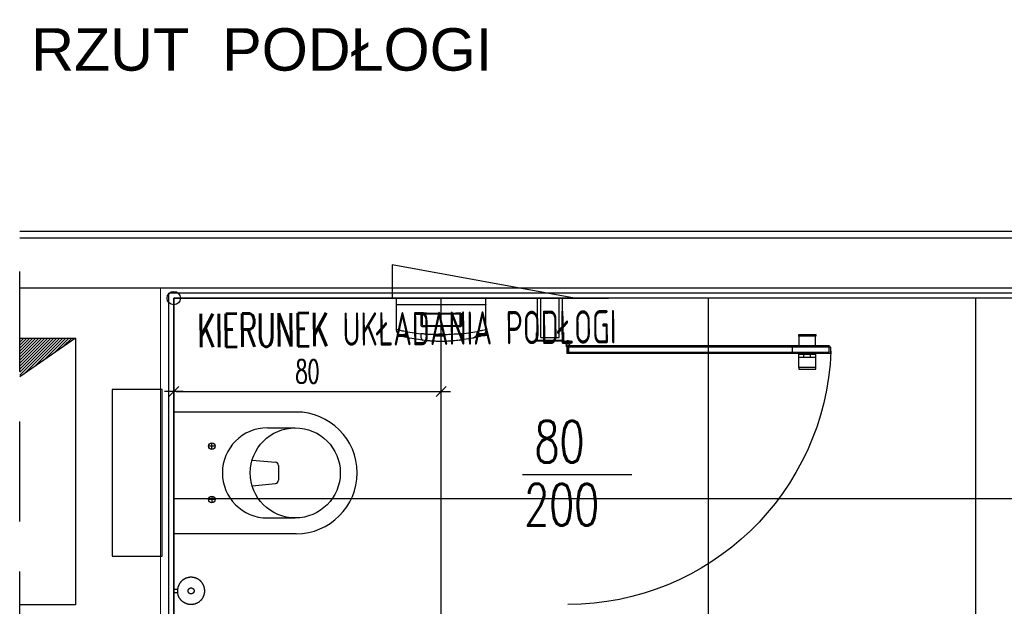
# Model space of a CAD drawing. Header units: centimetres. Extents: x -15121 to 30567, y -60641 to 0.
# Tile 156 of 256: x 6775 to 7070, y -25378 to -25202. Entities that reach past the tile are written whole.
import ezdxf
from ezdxf.enums import TextEntityAlignment as Align

# ---------------------------------------------------------------- set-up
doc = ezdxf.new("R2010")
doc.units = ezdxf.units.CM
doc.header["$LTSCALE"] = 60
doc.linetypes.add('( Dashed )', pattern=[0.75, 0.5, -0.25])
doc.linetypes.add('KRESKOWA', pattern=[0.4, 0.24, -0.16])
doc.layers.add('A tabelka ogólna 25', color=7, linetype='Continuous', lineweight=20)
doc.layers.add('opisy', color=1, linetype='Continuous', lineweight=15)
for name, color, linetype in [('A-----SZ', 8, 'Continuous'), ('AIKA podłoga wc cała', 2, 'Continuous'), ('AIKA podłoga wc pod meble', 8, 'Continuous'), ('AIKA sanitariaty', 7, 'Continuous'), ('AIKA TYNK', 5, 'Continuous'), ('AIKA widoki wymiarowanie', 7, 'Continuous'), ('AIKA widokowe', 7, 'Continuous'), ('AIKA ŚCIANA', 8, 'Continuous')]:
    doc.layers.add(name, color=color, linetype=linetype)
doc.styles.add('Annotative', font='arial.ttf')
doc.styles.add('RomanS', font='romans.shx')
doc.styles.add('wymiar', font='txt.shx', dxfattribs={"width": 0.6})
doc.dimstyles.new('Dwudziestka', dxfattribs={"dimtxt": 7, "dimasz": 0.7, "dimexe": 5, "dimexo": 0, "dimgap": 2.5, "dimtad": 1, "dimtoh": 1, "dimdec": 3, "dimrnd": 0.5, "dimdsep": 46, "dimtxsty": 'wymiar', "dimblk": 'znacznik', "dimcen": 0, "dimdle": 5, "dimse1": 1, "dimse2": 1, "dimclrd": 256, "dimclre": 256, "dimclrt": 256, "dimadec": 0, "dimazin": 0, "dimtfac": 0.4, "dimtdec": 3, "dimtix": 1, "dimtofl": 0, "dimtmove": 2, "dimatfit": 3, "dimldrblk": 'znacznik', "dimfxl": 1, "dimtolj": 1, "dimarcsym": 0})

# ---------------------------------------------------------------- blocks, each defined once
blk = doc.blocks.new('toaleta top')
at = {"layer": 'AIKA sanitariaty'}
for p, q in [((-18.25, 39.75), (-18.25, 3)), ((-13.5, 31.08), (-13.5, 39.45)), ((13.5, 31.08), (13.5, 39.45)), ((18.25, 39.75), (18.25, 3)), ((-3.85, 26.52), (-3.22, 33.48)), ((-2.22, 34.39), (2.22, 34.39)), ((3.85, 26.52), (3.22, 33.48)), ((-8, 15.44), (-8, 13.44)), ((8, 15.44), (8, 13.44)), ((-7, 14.44), (-9, 14.44)), ((7, 14.44), (9, 14.44)), ((-18.25, 3), (18.25, 3)), ((25, -0.5), (-25, -0.5)), ((-25, -0.5), (-25, -15.5)), ((25, -15.5), (25, -0.5)), ((-25, -15.5), (25, -15.5))]:
    blk.add_line(p, q, dxfattribs=at)
for centre, radius in [((0, 39.45), 13.5), ((-8, 14.44), 1), ((8, 14.44), 1)]:
    blk.add_circle(centre, radius, dxfattribs=at)
for centre, radius, start, end in [((0, 39.75), 18.25, 0, 180), ((-2.22, 33.39), 1, 90, 174.822), ((2.22, 33.39), 1, 5.178, 90), ((0, 31.08), 13.5, 180, 0)]:
    blk.add_arc(centre, radius, start, end, dxfattribs=at)
blk = doc.blocks.new('sl parawan')
at = {"color": 2}
for p, q in [((-23.52, 212.67), (-72.94, 212.67)), ((-58.1, 212.67), (-23.52, 212.67))]:
    blk.add_line(p, q, dxfattribs=at)
at = {"layer": 'AIKA widokowe'}
for p, q in [((-59.15, 200.02), (-59.15, 212.67)), ((-58.15, 200.89), (-58.15, 212.67)), ((-52.65, 200.89), (-52.65, 212.67)), ((-51.65, 200.02), (-51.65, 212.67)), ((-59.31, 203.48), (-59.23, 203.84)), ((-59.1, 203.82), (-59.18, 203.47)), ((-51.61, 203.47), (-51.69, 203.82)), ((-51.56, 203.84), (-51.48, 203.48)), ((-129.98, 201.8), (-135.08, 201.8)), ((-135.08, 201.8), (-135.08, 201.3)), ((-135.08, 201.3), (-129.98, 201.3)), ((-135.03, 198.45), (-135.03, 201.3)), ((-130.03, 201.3), (-130.03, 198.45)), ((-129.98, 201.3), (-129.98, 201.8)), ((-59.55, 199.96), (-59.55, 202.17)), ((-59.55, 199.96), (-59.55, 202.17)), ((-59.42, 202.17), (-59.42, 200.61)), ((-59.42, 202.17), (-59.42, 200.61)), ((-59.28, 203.38), (-59.3, 203.44)), ((-59.27, 202.45), (-59.27, 203.35)), ((-59.27, 202.45), (-59.27, 203.35)), ((-59.18, 203.47), (-59.16, 203.43)), ((-59.14, 203.35), (-59.14, 202.45)), ((-59.14, 203.35), (-59.14, 202.45)), ((-52.65, 200.89), (-58.15, 200.89)), ((-51.65, 202.45), (-51.65, 203.35)), ((-51.63, 203.43), (-51.61, 203.47)), ((-51.52, 203.35), (-51.52, 202.45)), ((-51.49, 203.44), (-51.51, 203.38)), ((-51.37, 200.61), (-51.37, 202.17)), ((-51.24, 202.17), (-51.24, 199.96)), ((-139.62, 197.97), (-60.52, 197.97)), ((-139.62, 196.17), (-139.62, 197.97)), ((-139.62, 197.97), (-60.52, 197.97)), ((-139.12, 196.41), (-139.12, 198.39)), ((-60.99, 198.45), (-139.06, 198.45)), ((-128.09, 196.41), (-128.09, 198.39)), ((-61.12, 198.72), (-61.12, 198.45)), ((-61.12, 198.45), (-60.92, 198.45)), ((-60.92, 198.62), (-60.92, 196.24)), ((-60.92, 198.45), (-60.92, 196.34)), ((-60.92, 196.41), (-60.92, 198.39)), ((-60.52, 196.34), (-60.52, 198.62)), ((-60.52, 196.24), (-60.52, 198.12)), ((-60.52, 198.12), (-60.32, 198.12)), ((-60.52, 197.97), (-60.52, 196.17)), ((-60.32, 198.12), (-60.32, 198.72)), ((-57.51, 199.89), (-59.48, 199.89)), ((-51.3, 199.89), (-59.48, 199.89)), ((-59.42, 200.61), (-59.05, 200.61)), ((-59.42, 200.61), (-59.05, 200.61)), ((-59.05, 200.54), (-59.42, 200.54)), ((-59.42, 200.54), (-59.42, 200.02)), ((-59.05, 200.54), (-59.42, 200.54)), ((-59.42, 200.54), (-59.42, 200.02)), ((-59.42, 200.02), (-57.58, 200.02)), ((-59.42, 200.02), (-51.37, 200.02)), ((-59.05, 200.61), (-59.05, 200.54)), ((-59.05, 200.61), (-59.05, 200.54)), ((-51.74, 200.54), (-51.74, 200.61)), ((-51.74, 200.61), (-51.37, 200.61)), ((-51.37, 200.54), (-51.74, 200.54)), ((-51.37, 200.02), (-51.37, 200.54)), ((-60.52, 196.17), (-139.62, 196.17)), ((-60.52, 196.17), (-139.62, 196.17)), ((-139.06, 196.34), (-60.99, 196.34)), ((-135.03, 196.34), (-135.03, 191.9)), ((-130.03, 195.9), (-135.03, 195.9)), ((-130.03, 195), (-135.03, 195)), ((-133.53, 195), (-133.53, 195.9)), ((-131.53, 195), (-131.53, 195.9)), ((-130.03, 191.9), (-130.03, 196.34)), ((-60.92, 196.34), (-60.52, 196.34)), ((-60.92, 196.24), (-60.52, 196.24)), ((-135.08, 191.4), (-135.08, 191.9)), ((-135.08, 191.9), (-129.98, 191.9)), ((-129.98, 191.4), (-135.08, 191.4)), ((-129.98, 191.9), (-129.98, 191.4))]:
    blk.add_line(p, q, dxfattribs=at)
blk.add_circle((-60.72, 199.29), 0.3, dxfattribs=at)
for centre, radius, start, end in [((-59.16, 203.83), 0.0649, 347.6776, 167.6511), ((-51.63, 203.83), 0.0649, 12.3489, 192.3224), ((-59.41, 202.17), 0.14, 90, 180), ((-59.41, 202.17), 0.14, 90, 180), ((-59.41, 202.17), 0.01, 90, 180), ((-59.41, 202.17), 0.01, 90, 180), ((-59.41, 202.45), 0.14, 270, 0), ((-59.41, 202.45), 0.27, 270, 360), ((-59.41, 202.45), 0.14, 270, 0), ((-59.41, 202.45), 0.27, 270, 0), ((-59.25, 203.46), 0.055, 167.6511, 205.0576), ((-59.33, 203.35), 0.055, 0, 25.0576), ((-59.33, 203.35), 0.185, 0, 25.0576), ((-51.46, 203.35), 0.185, 154.9424, 180), ((-51.38, 202.45), 0.27, 180, 270), ((-51.46, 203.35), 0.055, 154.9424, 180), ((-51.38, 202.45), 0.14, 180, 270), ((-51.53, 203.46), 0.055, 334.9424, 12.3489), ((-51.38, 202.17), 0.14, 0, 90), ((-51.38, 202.17), 0.01, 0, 90), ((-139.06, 198.39), 0.065, 90, 180), ((-128.03, 198.39), 0.065, 90, 180), ((-60.72, 199.29), 0.7, 304.8499, 253.3985), ((-60.72, 199.29), 0.7, 286.6015, 235.1501), ((-60.99, 198.39), 0.065, 0, 90), ((-59.48, 199.96), 0.065, 180, 270), ((-59.48, 199.96), 0.065, 180, 270), ((-51.3, 199.96), 0.065, 270, 0), ((-60.64, 199.87), 79.05, 182.2555, 269.9371), ((-139.06, 196.41), 0.065, 180, 270), ((-128.03, 196.41), 0.065, 180, 270), ((-60.99, 196.41), 0.065, 270, 0)]:
    blk.add_arc(centre, radius, start, end, dxfattribs=at)
for p in [(-139.62, 196.17), (-128.59, 196.17), (-60.52, 196.17)]:
    blk.add_point(p, dxfattribs=at)
blk = doc.blocks.new('sl szczotka rzut')
at = {"layer": 'AIKA sanitariaty', "transparency": 33554610}
for p, q in [((22238.01, -28535.25), (22238.01, -28534.12)), ((22239.01, -28535.25), (22239.01, -28534.12)), ((22239.01, -28535.25), (22238.01, -28535.25))]:
    blk.add_line(p, q, dxfattribs=at)
for points in [[(22235.26, -28527.56), (22235.16, -28527.72), (22235.07, -28527.86), (22234.99, -28527.98), (22234.93, -28528.09), (22234.88, -28528.19), (22234.83, -28528.29), (22234.79, -28528.37), (22234.76, -28528.45), (22234.73, -28528.52), (22234.7, -28528.6), (22234.67, -28528.67), (22234.65, -28528.73), (22234.62, -28528.8), (22234.6, -28528.87), (22234.58, -28528.93), (22234.56, -28529), (22234.55, -28529.06), (22234.53, -28529.13), (22234.52, -28529.19), (22234.5, -28529.26), (22234.49, -28529.32), (22234.48, -28529.39), (22234.47, -28529.45), (22234.46, -28529.52), (22234.45, -28529.59), (22234.45, -28529.65), (22234.44, -28529.72), (22234.43, -28529.79), (22234.43, -28529.85), (22234.43, -28529.92), (22234.43, -28529.99), (22234.43, -28530.05), (22234.43, -28530.12), (22234.43, -28530.19), (22234.43, -28530.25), (22234.43, -28530.32), (22234.44, -28530.39), (22234.45, -28530.45), (22234.45, -28530.52), (22234.46, -28530.59), (22234.47, -28530.65), (22234.48, -28530.72), (22234.49, -28530.79), (22234.5, -28530.85), (22234.52, -28530.92), (22234.53, -28530.98), (22234.55, -28531.05), (22234.56, -28531.11), (22234.58, -28531.18), (22234.6, -28531.24), (22234.62, -28531.3), (22234.64, -28531.37), (22234.66, -28531.43), (22234.69, -28531.49), (22234.71, -28531.56), (22234.74, -28531.62), (22234.76, -28531.68), (22234.79, -28531.74), (22234.82, -28531.8), (22234.85, -28531.86), (22234.88, -28531.92), (22234.91, -28531.98), (22234.94, -28532.04), (22234.97, -28532.1), (22235.01, -28532.16), (22235.04, -28532.21), (22235.08, -28532.27), (22235.11, -28532.33), (22235.15, -28532.38), (22235.19, -28532.44), (22235.23, -28532.49), (22235.27, -28532.54), (22235.31, -28532.6), (22235.35, -28532.65), (22235.4, -28532.7), (22235.44, -28532.75), (22235.48, -28532.8), (22235.53, -28532.85), (22235.58, -28532.9), (22235.62, -28532.94), (22235.67, -28532.99), (22235.72, -28533.04), (22235.77, -28533.08), (22235.82, -28533.13), (22235.87, -28533.17), (22235.92, -28533.21), (22235.97, -28533.26), (22236.03, -28533.3), (22236.08, -28533.34), (22236.13, -28533.38), (22236.19, -28533.42), (22236.24, -28533.45), (22236.3, -28533.49), (22236.36, -28533.53), (22236.41, -28533.56), (22236.47, -28533.59), (22236.53, -28533.63), (22236.59, -28533.66), (22236.65, -28533.69), (22236.71, -28533.72), (22236.78, -28533.75), (22236.84, -28533.78), (22236.92, -28533.81), (22236.99, -28533.85), (22237.07, -28533.88), (22237.16, -28533.91), (22237.26, -28533.94), (22237.37, -28533.97), (22237.49, -28534.01), (22237.63, -28534.04), (22237.79, -28534.08), (22237.98, -28534.12)], [(22235.26, -28527.56), (22235.39, -28527.42), (22235.5, -28527.29), (22235.6, -28527.19), (22235.69, -28527.1), (22235.78, -28527.02), (22235.85, -28526.95), (22235.92, -28526.89), (22235.99, -28526.84), (22236.06, -28526.79), (22236.12, -28526.74), (22236.18, -28526.7), (22236.24, -28526.66), (22236.3, -28526.62), (22236.35, -28526.58), (22236.41, -28526.55), (22236.47, -28526.51), (22236.53, -28526.48), (22236.59, -28526.45), (22236.65, -28526.42), (22236.71, -28526.39), (22236.77, -28526.36), (22236.83, -28526.33), (22236.89, -28526.3), (22236.95, -28526.28), (22237.01, -28526.25), (22237.07, -28526.23), (22237.14, -28526.2), (22237.2, -28526.18), (22237.26, -28526.16), (22237.33, -28526.14), (22237.39, -28526.12), (22237.46, -28526.1), (22237.52, -28526.09), (22237.59, -28526.07), (22237.65, -28526.06), (22237.72, -28526.04), (22237.78, -28526.03), (22237.85, -28526.02), (22237.91, -28526.01), (22237.98, -28526), (22238.05, -28525.99), (22238.11, -28525.98), (22238.18, -28525.98), (22238.25, -28525.97), (22238.31, -28525.97), (22238.38, -28525.97), (22238.45, -28525.97), (22238.51, -28525.97), (22238.58, -28525.97), (22238.65, -28525.97), (22238.71, -28525.97), (22238.78, -28525.97), (22238.85, -28525.98), (22238.91, -28525.98), (22238.98, -28525.99), (22239.05, -28526), (22239.11, -28526.01), (22239.18, -28526.02), (22239.25, -28526.03), (22239.31, -28526.04), (22239.38, -28526.06), (22239.44, -28526.07), (22239.51, -28526.09), (22239.57, -28526.1), (22239.64, -28526.12), (22239.7, -28526.14), (22239.76, -28526.16), (22239.83, -28526.18), (22239.89, -28526.2), (22239.95, -28526.23), (22240.02, -28526.25), (22240.08, -28526.28), (22240.14, -28526.3), (22240.2, -28526.33), (22240.26, -28526.36), (22240.32, -28526.39), (22240.38, -28526.42), (22240.44, -28526.45), (22240.5, -28526.48), (22240.56, -28526.51), (22240.62, -28526.55), (22240.67, -28526.58), (22240.73, -28526.62), (22240.79, -28526.65), (22240.84, -28526.69), (22240.9, -28526.73), (22240.95, -28526.77), (22241, -28526.81), (22241.06, -28526.85), (22241.11, -28526.89), (22241.16, -28526.94), (22241.21, -28526.98), (22241.26, -28527.02), (22241.31, -28527.07), (22241.36, -28527.12), (22241.41, -28527.16), (22241.45, -28527.21), (22241.5, -28527.26), (22241.54, -28527.31), (22241.59, -28527.36), (22241.63, -28527.41), (22241.67, -28527.46), (22241.72, -28527.51), (22241.76, -28527.56), (22241.8, -28527.62), (22241.84, -28527.67), (22241.88, -28527.73), (22241.91, -28527.78), (22241.95, -28527.84), (22241.99, -28527.89), (22242.02, -28527.95), (22242.05, -28528.01), (22242.09, -28528.07), (22242.12, -28528.13), (22242.15, -28528.19), (22242.18, -28528.25), (22242.21, -28528.31), (22242.24, -28528.37), (22242.27, -28528.43), (22242.29, -28528.49), (22242.32, -28528.55), (22242.34, -28528.61), (22242.36, -28528.68), (22242.39, -28528.74), (22242.41, -28528.8), (22242.43, -28528.87), (22242.45, -28528.93), (22242.46, -28529), (22242.48, -28529.06), (22242.5, -28529.13), (22242.51, -28529.19), (22242.52, -28529.26), (22242.54, -28529.32), (22242.55, -28529.39), (22242.56, -28529.45), (22242.57, -28529.52), (22242.58, -28529.59), (22242.58, -28529.65), (22242.59, -28529.72), (22242.59, -28529.79), (22242.6, -28529.85), (22242.6, -28529.92), (22242.6, -28529.99), (22242.6, -28530.05), (22242.6, -28530.12), (22242.6, -28530.19), (22242.6, -28530.25), (22242.59, -28530.32), (22242.59, -28530.39), (22242.58, -28530.45), (22242.58, -28530.52), (22242.57, -28530.59), (22242.56, -28530.65), (22242.55, -28530.72), (22242.54, -28530.79), (22242.52, -28530.85), (22242.51, -28530.92), (22242.5, -28530.98), (22242.48, -28531.05), (22242.46, -28531.11), (22242.45, -28531.18), (22242.43, -28531.24), (22242.41, -28531.3), (22242.39, -28531.37), (22242.36, -28531.43), (22242.34, -28531.49), (22242.32, -28531.56), (22242.29, -28531.62), (22242.27, -28531.68), (22242.24, -28531.74), (22242.21, -28531.8), (22242.18, -28531.86), (22242.15, -28531.92), (22242.12, -28531.98), (22242.09, -28532.04), (22242.05, -28532.1), (22242.02, -28532.16), (22241.99, -28532.21), (22241.95, -28532.27), (22241.91, -28532.33), (22241.88, -28532.38), (22241.84, -28532.44), (22241.8, -28532.49), (22241.76, -28532.54), (22241.72, -28532.6), (22241.67, -28532.65), (22241.63, -28532.7), (22241.59, -28532.75), (22241.54, -28532.8), (22241.5, -28532.85), (22241.45, -28532.9), (22241.41, -28532.94), (22241.36, -28532.99), (22241.31, -28533.04), (22241.26, -28533.08), (22241.21, -28533.13), (22241.16, -28533.17), (22241.11, -28533.21), (22241.06, -28533.26), (22241, -28533.3), (22240.95, -28533.34), (22240.9, -28533.38), (22240.84, -28533.42), (22240.79, -28533.45), (22240.73, -28533.49), (22240.67, -28533.53), (22240.62, -28533.56), (22240.56, -28533.59), (22240.5, -28533.63), (22240.44, -28533.66), (22240.38, -28533.69), (22240.32, -28533.72), (22240.26, -28533.75), (22240.2, -28533.78), (22240.14, -28533.8), (22240.08, -28533.83), (22240.02, -28533.86), (22239.95, -28533.88), (22239.89, -28533.9), (22239.83, -28533.93), (22239.76, -28533.95), (22239.7, -28533.97), (22239.64, -28533.99), (22239.57, -28534), (22239.51, -28534.02), (22239.44, -28534.04), (22239.38, -28534.05), (22239.32, -28534.06), (22239.27, -28534.07), (22239.22, -28534.09), (22239.17, -28534.09), (22239.13, -28534.1), (22239.1, -28534.11), (22239.07, -28534.11), (22239.05, -28534.11), (22239.03, -28534.12), (22239.01, -28534.12), (22238.99, -28534.12), (22238.97, -28534.12), (22238.94, -28534.12), (22238.9, -28534.13), (22238.86, -28534.13), (22238.81, -28534.13), (22238.75, -28534.13), (22238.69, -28534.14), (22238.62, -28534.14), (22238.55, -28534.14), (22238.47, -28534.14), (22238.39, -28534.14), (22238.31, -28534.13), (22238.23, -28534.13), (22238.16, -28534.13), (22238.1, -28534.12), (22238.04, -28534.12), (22238, -28534.12), (22237.98, -28534.12)]]:
    blk.add_lwpolyline(points, dxfattribs=at)
blk.add_lwpolyline([(22239.38, -28530.29), (22239.39, -28530.27), (22239.39, -28530.26), (22239.39, -28530.24), (22239.39, -28530.23), (22239.4, -28530.21), (22239.4, -28530.2), (22239.4, -28530.19), (22239.4, -28530.17), (22239.41, -28530.16), (22239.41, -28530.14), (22239.41, -28530.13), (22239.41, -28530.11), (22239.41, -28530.1), (22239.41, -28530.08), (22239.41, -28530.07), (22239.41, -28530.05), (22239.41, -28530.04), (22239.41, -28530.02), (22239.41, -28530.01), (22239.41, -28530), (22239.41, -28529.98), (22239.41, -28529.97), (22239.41, -28529.95), (22239.4, -28529.94), (22239.4, -28529.92), (22239.4, -28529.91), (22239.4, -28529.89), (22239.39, -28529.88), (22239.39, -28529.86), (22239.39, -28529.85), (22239.39, -28529.84), (22239.38, -28529.82), (22239.38, -28529.81), (22239.37, -28529.79), (22239.37, -28529.78), (22239.36, -28529.77), (22239.36, -28529.75), (22239.35, -28529.74), (22239.35, -28529.72), (22239.34, -28529.71), (22239.34, -28529.7), (22239.33, -28529.68), (22239.33, -28529.67), (22239.32, -28529.66), (22239.31, -28529.64), (22239.31, -28529.63), (22239.3, -28529.62), (22239.29, -28529.6), (22239.28, -28529.59), (22239.28, -28529.58), (22239.27, -28529.57), (22239.26, -28529.55), (22239.25, -28529.54), (22239.24, -28529.53), (22239.24, -28529.52), (22239.23, -28529.51), (22239.22, -28529.5), (22239.21, -28529.48), (22239.2, -28529.47), (22239.19, -28529.46), (22239.18, -28529.45), (22239.17, -28529.44), (22239.16, -28529.43), (22239.15, -28529.42), (22239.14, -28529.41), (22239.13, -28529.4), (22239.12, -28529.39), (22239.11, -28529.38), (22239.1, -28529.37), (22239.08, -28529.36), (22239.07, -28529.35), (22239.06, -28529.34), (22239.05, -28529.33), (22239.04, -28529.32), (22239.03, -28529.32), (22239.01, -28529.31), (22239, -28529.3), (22238.99, -28529.29), (22238.98, -28529.28), (22238.96, -28529.28), (22238.95, -28529.27), (22238.94, -28529.26), (22238.92, -28529.25), (22238.91, -28529.25), (22238.9, -28529.24), (22238.88, -28529.24), (22238.87, -28529.23), (22238.86, -28529.22), (22238.84, -28529.22), (22238.83, -28529.21), (22238.82, -28529.21), (22238.8, -28529.2), (22238.79, -28529.2), (22238.77, -28529.19), (22238.76, -28529.19), (22238.75, -28529.19), (22238.73, -28529.18), (22238.72, -28529.18), (22238.7, -28529.18), (22238.69, -28529.17), (22238.67, -28529.17), (22238.66, -28529.17), (22238.65, -28529.17), (22238.63, -28529.16), (22238.62, -28529.16), (22238.6, -28529.16), (22238.59, -28529.16), (22238.57, -28529.16), (22238.56, -28529.16), (22238.54, -28529.16), (22238.53, -28529.16), (22238.51, -28529.16), (22238.5, -28529.16), (22238.48, -28529.16), (22238.47, -28529.16), (22238.46, -28529.16), (22238.44, -28529.16), (22238.43, -28529.16), (22238.41, -28529.16), (22238.4, -28529.16), (22238.38, -28529.17), (22238.37, -28529.17), (22238.35, -28529.17), (22238.34, -28529.17), (22238.32, -28529.18), (22238.31, -28529.18), (22238.3, -28529.18), (22238.28, -28529.19), (22238.27, -28529.19), (22238.25, -28529.19), (22238.24, -28529.2), (22238.23, -28529.2), (22238.21, -28529.21), (22238.2, -28529.21), (22238.18, -28529.22), (22238.17, -28529.22), (22238.16, -28529.23), (22238.14, -28529.24), (22238.13, -28529.24), (22238.12, -28529.25), (22238.1, -28529.25), (22238.09, -28529.26), (22238.08, -28529.27), (22238.07, -28529.28), (22238.05, -28529.28), (22238.04, -28529.29), (22238.03, -28529.3), (22238.02, -28529.31), (22238, -28529.32), (22237.99, -28529.32), (22237.98, -28529.33), (22237.97, -28529.34), (22237.96, -28529.35), (22237.94, -28529.36), (22237.93, -28529.37), (22237.92, -28529.38), (22237.91, -28529.39), (22237.9, -28529.4), (22237.89, -28529.41), (22237.88, -28529.42), (22237.87, -28529.43), (22237.86, -28529.44), (22237.85, -28529.45), (22237.84, -28529.46), (22237.83, -28529.47), (22237.82, -28529.48), (22237.81, -28529.5), (22237.8, -28529.51), (22237.79, -28529.52), (22237.78, -28529.53), (22237.78, -28529.54), (22237.77, -28529.55), (22237.76, -28529.57), (22237.75, -28529.58), (22237.74, -28529.59), (22237.74, -28529.6), (22237.73, -28529.62), (22237.72, -28529.63), (22237.72, -28529.64), (22237.71, -28529.66), (22237.7, -28529.67), (22237.7, -28529.68), (22237.69, -28529.7), (22237.68, -28529.71), (22237.68, -28529.72), (22237.67, -28529.74), (22237.67, -28529.75), (22237.66, -28529.77), (22237.66, -28529.78), (22237.65, -28529.79), (22237.65, -28529.81), (22237.65, -28529.82), (22237.64, -28529.84), (22237.64, -28529.85), (22237.64, -28529.86), (22237.63, -28529.88), (22237.63, -28529.89), (22237.63, -28529.91), (22237.63, -28529.92), (22237.62, -28529.94), (22237.62, -28529.95), (22237.62, -28529.97), (22237.62, -28529.98), (22237.62, -28530), (22237.62, -28530.01), (22237.62, -28530.02), (22237.62, -28530.04), (22237.62, -28530.05), (22237.62, -28530.07), (22237.62, -28530.08), (22237.62, -28530.1), (22237.62, -28530.11), (22237.62, -28530.13), (22237.62, -28530.14), (22237.62, -28530.16), (22237.62, -28530.17), (22237.63, -28530.19), (22237.63, -28530.2), (22237.63, -28530.21), (22237.63, -28530.23), (22237.64, -28530.24), (22237.64, -28530.26), (22237.64, -28530.27), (22237.65, -28530.29), (22237.65, -28530.3), (22237.65, -28530.31), (22237.66, -28530.33), (22237.66, -28530.34), (22237.67, -28530.36), (22237.67, -28530.37), (22237.68, -28530.38), (22237.68, -28530.4), (22237.69, -28530.41), (22237.7, -28530.42), (22237.7, -28530.44), (22237.71, -28530.45), (22237.72, -28530.46), (22237.72, -28530.48), (22237.73, -28530.49), (22237.74, -28530.5), (22237.74, -28530.52), (22237.75, -28530.53), (22237.76, -28530.54), (22237.77, -28530.55), (22237.78, -28530.56), (22237.78, -28530.58), (22237.79, -28530.59), (22237.8, -28530.6), (22237.81, -28530.61), (22237.82, -28530.62), (22237.83, -28530.63), (22237.84, -28530.65), (22237.85, -28530.66), (22237.86, -28530.67), (22237.87, -28530.68), (22237.88, -28530.69), (22237.89, -28530.7), (22237.9, -28530.71), (22237.91, -28530.72), (22237.92, -28530.73), (22237.93, -28530.74), (22237.94, -28530.75), (22237.96, -28530.76), (22237.97, -28530.77), (22237.98, -28530.78), (22237.99, -28530.78), (22238, -28530.79), (22238.02, -28530.8), (22238.03, -28530.81), (22238.04, -28530.82), (22238.05, -28530.82), (22238.07, -28530.83), (22238.08, -28530.84), (22238.09, -28530.85), (22238.1, -28530.85), (22238.12, -28530.86), (22238.13, -28530.87), (22238.14, -28530.87), (22238.16, -28530.88), (22238.17, -28530.88), (22238.18, -28530.89), (22238.2, -28530.89), (22238.21, -28530.9), (22238.23, -28530.9), (22238.24, -28530.91), (22238.25, -28530.91), (22238.27, -28530.92), (22238.28, -28530.92), (22238.3, -28530.92), (22238.31, -28530.93), (22238.32, -28530.93), (22238.34, -28530.93), (22238.35, -28530.94), (22238.37, -28530.94), (22238.38, -28530.94), (22238.4, -28530.94), (22238.41, -28530.95), (22238.43, -28530.95), (22238.44, -28530.95), (22238.46, -28530.95), (22238.47, -28530.95), (22238.48, -28530.95), (22238.5, -28530.95), (22238.51, -28530.95), (22238.53, -28530.95), (22238.54, -28530.95), (22238.56, -28530.95), (22238.57, -28530.95), (22238.59, -28530.95), (22238.6, -28530.95), (22238.62, -28530.95), (22238.63, -28530.94), (22238.65, -28530.94), (22238.66, -28530.94), (22238.67, -28530.94), (22238.69, -28530.93), (22238.7, -28530.93), (22238.72, -28530.93), (22238.73, -28530.92), (22238.75, -28530.92), (22238.76, -28530.92), (22238.77, -28530.91), (22238.79, -28530.91), (22238.8, -28530.9), (22238.82, -28530.9), (22238.83, -28530.89), (22238.84, -28530.89), (22238.86, -28530.88), (22238.87, -28530.88), (22238.88, -28530.87), (22238.9, -28530.87), (22238.91, -28530.86), (22238.92, -28530.85), (22238.94, -28530.85), (22238.95, -28530.84), (22238.96, -28530.83), (22238.98, -28530.82), (22238.99, -28530.82), (22239, -28530.81), (22239.01, -28530.8), (22239.03, -28530.79), (22239.04, -28530.78), (22239.05, -28530.78), (22239.06, -28530.77), (22239.07, -28530.76), (22239.08, -28530.75), (22239.1, -28530.74), (22239.11, -28530.73), (22239.12, -28530.72), (22239.13, -28530.71), (22239.14, -28530.7), (22239.15, -28530.69), (22239.16, -28530.68), (22239.17, -28530.67), (22239.18, -28530.66), (22239.19, -28530.65), (22239.2, -28530.63), (22239.21, -28530.62), (22239.22, -28530.61), (22239.23, -28530.6), (22239.24, -28530.59), (22239.24, -28530.58), (22239.25, -28530.56), (22239.26, -28530.55), (22239.27, -28530.54), (22239.28, -28530.53), (22239.28, -28530.52), (22239.29, -28530.5), (22239.3, -28530.49), (22239.31, -28530.48), (22239.31, -28530.46), (22239.32, -28530.45), (22239.33, -28530.44), (22239.33, -28530.42), (22239.34, -28530.41), (22239.34, -28530.4), (22239.35, -28530.38), (22239.35, -28530.37), (22239.36, -28530.36), (22239.36, -28530.34), (22239.37, -28530.33), (22239.37, -28530.31), (22239.38, -28530.3)], close=True, dxfattribs=at)
blk = doc.blocks.new('sl dozownik papieru rzut')
at = {"layer": 'AIKA sanitariaty'}
for p, q in [((13.4, 0), (-13.4, 0)), ((-13.4, -1.95), (-13.4, 0)), ((13.4, -1.95), (13.4, 0)), ((13.4, -1.95), (-13.4, -1.95)), ((-13.4, -2.05), (13.4, -2.05)), ((-13.4, -9.49), (-13.4, -2.05)), ((-13.35, -2), (13.35, -2)), ((13.4, -9.49), (13.4, -2.05)), ((-6, -4.65), (-6, -8.35)), ((-5.85, -4.5), (-4.39, -4.5)), ((-5.7, -8.05), (-5.7, -4.95)), ((-5.55, -4.8), (5.58, -4.8)), ((4.39, -4.5), (-4.39, -4.5)), ((4.39, -4.5), (5.85, -4.5)), ((5.7, -4.95), (5.7, -8.05)), ((6, -8.35), (6, -4.65)), ((-4.39, -8.5), (-5.85, -8.5)), ((5.55, -8.2), (-5.55, -8.2)), ((-4.39, -8.5), (4.39, -8.5)), ((5.85, -8.5), (4.39, -8.5)), ((-6.13, -10.69), (-10.73, -10.04)), ((0, -13), (0, -11)), ((10.73, -10.04), (6.13, -10.69)), ((-9.5, -12.01), (-5.51, -12.67)), ((5.51, -12.67), (9.5, -12.01))]:
    blk.add_line(p, q, dxfattribs=at)
for centre, radius, start, end in [((-13.35, -1.95), 0.05, 180, 270), ((-13.35, -2.05), 0.05, 90, 180), ((13.35, -1.95), 0.05, 270, 0), ((13.35, -2.05), 0.05, 0, 90), ((-5.85, -4.65), 0.15, 90, 180), ((-5.55, -4.95), 0.15, 90, 180), ((5.55, -4.95), 0.15, 0, 90), ((5.85, -4.65), 0.15, 0, 90), ((-5.85, -8.35), 0.15, 180, 270), ((-5.55, -8.05), 0.15, 180, 270), ((5.55, -8.05), 0.15, 270, 0), ((5.85, -8.35), 0.15, 270, 0), ((-11.4, -9.49), 2, 180, 254.9453), ((11.4, -9.49), 2, 285.0547, 0)]:
    blk.add_arc(centre, radius, start, end, dxfattribs=at)
for points, knots in [([(-13.4, -9.49), (-13.4, -9.49), (-13.32, -9.51), (-12.98, -9.59), (-12.73, -9.64), (-12.12, -9.77), (-11.78, -9.84), (-11.18, -9.96), (-10.96, -10), (-10.73, -10.04)], [719.365815, 719.365815, 719.365815, 719.365815, 741.542046, 741.542046, 763.718271, 763.718271, 782.93566, 782.93566, 792.832229, 792.832229, 792.832229, 792.832229]), ([(-11.92, -11.42), (-11.92, -11.42), (-11.84, -11.45), (-11.55, -11.52), (-11.32, -11.58), (-10.78, -11.72), (-10.47, -11.79), (-9.94, -11.91), (-9.74, -11.96), (-9.53, -12)], [719.365815, 719.365815, 719.365815, 719.365815, 741.542046, 741.542046, 763.718271, 763.718271, 782.93566, 782.93566, 793.101387, 793.101387, 793.101387, 793.101387]), ([(-10.73, -10.04), (-10.73, -10.04), (-10.73, -10.04), (-10.73, -10.05), (-10.73, -10.05), (-10.73, -10.07), (-10.73, -10.07), (-10.73, -10.09), (-10.73, -10.11), (-10.74, -10.14), (-10.74, -10.17), (-10.74, -10.25), (-10.73, -10.3), (-10.73, -10.45), (-10.71, -10.55), (-10.66, -10.85), (-10.59, -11.03), (-10.4, -11.41), (-10.26, -11.59), (-9.92, -11.86), (-9.73, -11.96), (-9.53, -12)], [-0.008999, -0.008999, -0.008999, -0.008999, 0, 0, 0.195131, 0.195131, 0.390205, 0.390205, 0.780355, 0.780355, 1.560665, 1.560665, 3.121408, 3.121408, 6.243965, 6.243965, 12.498055, 12.498055, 20.307105, 20.307105, 28.11533, 28.11533, 28.11533, 28.11533]), ([(-5.51, -12.67), (-5.63, -12.65), (-5.73, -12.58), (-5.92, -12.35), (-6, -12.19), (-6.11, -11.81), (-6.14, -11.61), (-6.17, -11.16), (-6.16, -10.93), (-6.13, -10.69), (-6.13, -10.69), (-6.13, -10.69)], [0, 0, 0, 0, 7.811334, 7.811334, 15.623566, 15.623566, 22.812435, 22.812435, 29.999926, 29.999926, 30.008028, 30.008028, 30.008028, 30.008028]), ([(-6.13, -10.69), (-5.79, -10.72), (-5.45, -10.76), (-4.32, -10.85), (-3.52, -10.9), (-2.07, -10.97), (-1.42, -10.99), (-0.51, -11), (-0.26, -11), (0, -11)], [665.068332, 665.068332, 665.068332, 665.068332, 674.873359, 674.873359, 696.15174, 696.15174, 712.840829, 712.840829, 719.36757, 719.36757, 719.36757, 719.36757]), ([(0, -11), (0.44, -11), (0.87, -11), (1.74, -10.98), (2.17, -10.96), (3.02, -10.93), (3.45, -10.9), (4.28, -10.85), (4.69, -10.82), (5.45, -10.76), (5.79, -10.72), (6.13, -10.69)], [719.36757, 719.36757, 719.36757, 719.36757, 730.491124, 730.491124, 741.614678, 741.614678, 752.738229, 752.738229, 763.861781, 763.861781, 773.666807, 773.666807, 773.666807, 773.666807]), ([(6.13, -10.69), (6.13, -10.69), (6.13, -10.69), (6.13, -10.7), (6.13, -10.7), (6.14, -10.72), (6.14, -10.73), (6.14, -10.75), (6.14, -10.76), (6.14, -10.81), (6.15, -10.84), (6.15, -10.93), (6.16, -10.98), (6.16, -11.16), (6.16, -11.27), (6.14, -11.61), (6.11, -11.81), (6, -12.19), (5.92, -12.35), (5.73, -12.58), (5.63, -12.65), (5.51, -12.67)], [-0.008087, -0.008087, -0.008087, -0.008087, 0, 0, 0.223897, 0.223897, 0.447699, 0.447699, 0.895311, 0.895311, 1.790581, 1.790581, 3.581414, 3.581414, 7.165142, 7.165142, 14.347918, 14.347918, 22.153528, 22.153528, 29.958241, 29.958241, 29.958241, 29.958241]), ([(10.73, -10.04), (10.73, -10.04), (10.73, -10.04), (10.74, -10.25), (10.73, -10.45), (10.66, -10.85), (10.59, -11.03), (10.4, -11.41), (10.26, -11.59), (9.92, -11.86), (9.73, -11.96), (9.53, -12)], [-0.008936, -0.008936, -0.008936, -0.008936, 0, 0, 6.258249, 6.258249, 12.51788, 12.51788, 20.330205, 20.330205, 28.1424, 28.1424, 28.1424, 28.1424]), ([(9.53, -12), (9.81, -11.94), (10.07, -11.88), (10.69, -11.74), (11, -11.66), (11.38, -11.57), (11.49, -11.54), (11.68, -11.49), (11.75, -11.47), (11.88, -11.44), (11.92, -11.42), (11.92, -11.42)], [645.629, 645.629, 645.629, 645.629, 659.198751, 659.198751, 681.041661, 681.041661, 692.345192, 692.345192, 703.648717, 703.648717, 719.365815, 719.365815, 719.365815, 719.365815]), ([(10.73, -10.04), (11.04, -9.98), (11.33, -9.93), (12.01, -9.8), (12.37, -9.72), (12.8, -9.63), (12.92, -9.6), (13.13, -9.55), (13.21, -9.54), (13.36, -9.5), (13.4, -9.49), (13.4, -9.49)], [645.89816, 645.89816, 645.89816, 645.89816, 659.198751, 659.198751, 681.041661, 681.041661, 692.345192, 692.345192, 703.648717, 703.648717, 719.365815, 719.365815, 719.365815, 719.365815]), ([(-9.53, -12), (-9.53, -12), (-9.52, -12), (-9.52, -12), (-9.51, -12), (-9.51, -12), (-9.5, -12.01), (-9.5, -12.01), (-9.5, -12.01), (-9.5, -12.01)], [125.169211, 125.169211, 125.169211, 125.169211, 125.262842, 125.262842, 125.558179, 125.558179, 125.889339, 125.889339, 126.290447, 126.290447, 126.290447, 126.290447]), ([(-5.51, -12.67), (-5.51, -12.67), (-5.51, -12.67), (-5.5, -12.67), (-5.5, -12.67), (-5.5, -12.67)], [25.154736, 25.154736, 25.154736, 25.154736, 25.2068571, 25.2068571, 25.5412471, 25.5412471, 25.5412471, 25.5412471]), ([(-5.5, -12.67), (-5.18, -12.71), (-4.86, -12.74), (-3.85, -12.84), (-3.14, -12.9), (-1.84, -12.97), (-1.26, -12.99), (-0.45, -13), (-0.23, -13), (0, -13)], [664.576978, 664.576978, 664.576978, 664.576978, 674.873359, 674.873359, 696.15174, 696.15174, 712.840829, 712.840829, 719.36757, 719.36757, 719.36757, 719.36757]), ([(0, -13), (0.39, -13), (0.78, -13), (1.55, -12.98), (1.93, -12.96), (2.69, -12.92), (3.07, -12.9), (3.81, -12.84), (4.17, -12.81), (4.86, -12.74), (5.18, -12.71), (5.5, -12.67)], [719.36757, 719.36757, 719.36757, 719.36757, 730.491124, 730.491124, 741.614678, 741.614678, 752.738229, 752.738229, 763.861781, 763.861781, 774.158161, 774.158161, 774.158161, 774.158161]), ([(5.5, -12.67), (5.5, -12.67), (5.5, -12.67), (5.51, -12.67), (5.51, -12.67), (5.51, -12.67)], [0, 0, 0, 0, 0.3582778, 0.3582778, 0.4217256, 0.4217256, 0.4217256, 0.4217256]), ([(9.5, -12.01), (9.5, -12.01), (9.5, -12.01), (9.51, -12), (9.51, -12), (9.52, -12), (9.52, -12), (9.53, -12)], [0, 0, 0, 0, 0.4713843, 0.4713843, 0.7522977, 0.7522977, 0.8768388, 0.8768388, 0.8768388, 0.8768388])]:
    blk.add_open_spline(points, degree=3, knots=knots, dxfattribs=at)
blk = doc.blocks.new('znacznik')
at = {"color": 0}
for points in [[(0, -5), (0, 5)], [(-4, 0), (4, 0)]]:
    blk.add_lwpolyline(points, dxfattribs=at)
at = {"color": 1}
blk.add_lwpolyline([(-2.12, -2.12), (2.12, 2.12)], dxfattribs=at)
blk = doc.blocks.new('*D6289')
at = {"layer": 'AIKA widoki wymiarowanie', "lineweight": -2, "transparency": 16777216}
blk.add_line((6821.63, -25313.83), (6900.47, -25313.83), dxfattribs=at)
at = {"layer": 'Defpoints', "color": 0, "transparency": 16777216}
for p in [(6820.93, -25293.96), (6901.17, -25298.8), (6901.17, -25313.83)]:
    blk.add_point(p, dxfattribs=at)
at = {"layer": 'AIKA widoki wymiarowanie', "lineweight": -2, "transparency": 16777216, "xscale": 0.7, "yscale": 0.7, "zscale": 0.7, "rotation": 180}
blk.add_blockref('znacznik', (6820.93, -25313.83), dxfattribs=at)
at = {"layer": 'AIKA widoki wymiarowanie', "lineweight": -2, "transparency": 16777216, "xscale": 0.7, "yscale": 0.7, "zscale": 0.7}
blk.add_blockref('znacznik', (6901.17, -25313.83), dxfattribs=at)
at = {"layer": 'AIKA widoki wymiarowanie', "transparency": 16777216, "insert": (6861.05, -25307.83), "char_height": 7, "attachment_point": 5, "style": 'wymiar'}
blk.add_mtext('\\A1;80', dxfattribs=at)

msp = doc.modelspace()

# ---------------------------------------------------------------- linework, layer by layer
at = {"layer": 'A-----SZ'}
msp.add_line((7230.4286, -25267.7983), (6774.7121, -25267.7983), dxfattribs=at)
at = {"layer": 'AIKA podłoga wc cała'}
for p, q in [((6941.1384, -25285.7983), (6886.4237, -25275.8468)), ((6886.4237, -25275.8468), (6886.4237, -25285.7983)), ((6941.1384, -25285.808), (6886.4237, -25275.8565)), ((6886.4237, -25275.8565), (6886.4237, -25285.808)), ((6901.1287, -25709.7983), (6901.1287, -25285.7983)), ((6981.3287, -25709.7983), (6981.3287, -25285.7983)), ((7061.5287, -25709.7983), (7061.5287, -25285.7983)), ((7428.4286, -25345.9537), (6820.9287, -25345.9537))]:
    msp.add_line(p, q, dxfattribs=at)
msp.add_lwpolyline([(7231.4286, -25265.7983), (7231.4286, -25285.7983), (7146.4286, -25285.7983), (7146.4286, -25297.2983), (7128.4286, -25297.2983), (7128.4286, -25285.7983), (6820.9287, -25285.7983), (6820.9287, -25709.7983), (7265.9286, -25709.7983), (7265.9286, -25554.7983), (7109.9286, -25554.7983), (7109.9286, -25488.6909), (7128.4286, -25488.6909), (7128.4286, -25387.2983), (7146.4286, -25387.2983), (7146.4286, -25524.7983), (7428.4286, -25524.7983), (7428.4286, -25285.7983), (7332.4286, -25285.7983), (7332.4286, -25265.7983)], close=True, dxfattribs=at)
for points in [[(6820.9287, -25285.7983), (6941.1384, -25285.7983)], [(6820.9287, -25285.7983), (6941.1384, -25285.7983)], [(6820.9287, -25285.808), (6941.1384, -25285.808)]]:
    msp.add_lwpolyline(points, dxfattribs=at)
msp.add_circle((6820.9287, -25285.808), 2, dxfattribs=at)
msp.add_circle((6820.9287, -25285.808), 2, dxfattribs=at)
at = {"layer": 'AIKA podłoga wc pod meble'}
for p, q in [((6901.1287, -25709.7983), (6901.1287, -25285.7983)), ((6901.1287, -25709.7983), (6901.1287, -25285.7983)), ((6981.3287, -25709.7983), (6981.3287, -25285.7983)), ((6981.3287, -25709.7983), (6981.3287, -25285.7983)), ((7061.5287, -25709.7983), (7061.5287, -25285.7983)), ((7061.5287, -25709.7983), (7061.5287, -25285.7983)), ((7378.4286, -25345.9537), (6874.205, -25345.9537))]:
    msp.add_line(p, q, dxfattribs=at)
msp.add_lwpolyline([(7231.4286, -25265.7983), (7231.4286, -25285.7983), (7146.4286, -25285.7983), (7146.4286, -25297.2983), (7128.4286, -25297.2983), (7128.4286, -25285.7983), (6820.9287, -25285.7983), (6820.9287, -25709.7983), (7265.9286, -25709.7983), (7265.9286, -25554.7983), (7109.9286, -25554.7983), (7109.9286, -25488.6909), (7128.4286, -25488.6909), (7128.4286, -25387.2983), (7146.4286, -25387.2983), (7146.4286, -25524.7983), (7428.4286, -25524.7983), (7428.4286, -25285.7983), (7332.4286, -25285.7983), (7332.4286, -25265.7983)], close=True, dxfattribs=at)
msp.add_lwpolyline([(7231.4286, -25265.7983), (7231.4286, -25285.7983), (7146.4286, -25285.7983), (7146.4286, -25297.2983), (7128.4286, -25297.2983), (7128.4286, -25285.7983), (6820.9287, -25285.7983), (6820.9287, -25709.7983), (7265.9286, -25709.7983), (7265.9286, -25554.7983), (7109.9286, -25554.7983), (7109.9286, -25488.6909), (7128.4286, -25488.6909), (7128.4286, -25387.2983), (7146.4286, -25387.2983), (7146.4286, -25524.7983), (7428.4286, -25524.7983), (7428.4286, -25285.7983), (7332.4286, -25285.7983), (7332.4286, -25265.7983)], close=True, dxfattribs=at)
at = {"layer": 'AIKA TYNK'}
for p, q in [((7230.4286, -25265.7983), (6774.7121, -25265.7983)), ((7129.9286, -25284.2983), (6819.4287, -25284.2983)), ((6819.4287, -25711.2983), (6819.4287, -25284.2983))]:
    msp.add_line(p, q, dxfattribs=at)
at = {"layer": 'AIKA widokowe', "linetype": '( Dashed )'}
msp.add_line((6774.7137, -25712.7983), (6774.7121, -25265.7983), dxfattribs=at)
at = {"layer": 'AIKA widokowe'}
for p, q in [((7128.4286, -25285.7983), (6820.9287, -25285.7983)), ((6820.9287, -25709.7983), (6820.9287, -25285.7983)), ((6958.3458, -25338.8323), (6925.5255, -25338.8323))]:
    msp.add_line(p, q, dxfattribs=at)
at = {"layer": 'AIKA ŚCIANA'}
for p, q in [((7131.4286, -25282.7983), (6774.7121, -25282.7983)), ((6774.7121, -25297.7983), (6791.4286, -25297.7983)), ((6791.4286, -25297.7983), (6774.7121, -25309.4323)), ((6774.7121, -25297.7983), (6791.4286, -25297.7983)), ((6791.4286, -25297.7983), (6791.4286, -25377.7983)), ((6791.4286, -25377.7983), (6774.7121, -25377.7983))]:
    msp.add_line(p, q, dxfattribs=at)
at = {"layer": 'opisy', "color": 8}
msp.add_line((6816.9287, -25712.8323), (6816.9287, -25282.7983), dxfattribs=at)
at = {"layer": 'opisy', "color": 252, "linetype": 'Continuous', "true_color": 0x939598}
for p, q in [((6774.7121, -25298.1719), (6775.0856, -25297.7983)), ((6774.7121, -25299.0699), (6775.9836, -25297.7983)), ((6774.7121, -25299.9679), (6776.8817, -25297.7983)), ((6774.7121, -25300.8659), (6777.7797, -25297.7983)), ((6774.7121, -25301.764), (6778.6777, -25297.7983)), ((6774.7121, -25302.662), (6779.5758, -25297.7983)), ((6774.7121, -25303.56), (6780.4738, -25297.7983)), ((6774.7121, -25304.458), (6781.3718, -25297.7983)), ((6774.7121, -25305.3561), (6782.2698, -25297.7983)), ((6774.7121, -25306.2541), (6783.1679, -25297.7983)), ((6774.7121, -25307.1521), (6784.0659, -25297.7983)), ((6774.7121, -25308.0501), (6784.9639, -25297.7983)), ((6774.7121, -25308.9482), (6785.8619, -25297.7983)), ((6776.0734, -25308.4848), (6786.76, -25297.7983)), ((6779.027, -25306.4292), (6787.658, -25297.7983)), ((6781.9807, -25304.3736), (6788.556, -25297.7983)), ((6784.9343, -25302.318), (6789.454, -25297.7983)), ((6787.8879, -25300.2625), (6790.3521, -25297.7983)), ((6790.8415, -25298.2069), (6791.2501, -25297.7983))]:
    msp.add_line(p, q, dxfattribs=at)
at = {"layer": 'opisy', "linetype": 'KRESKOWA'}
msp.add_line((6778.2275, -25517.7983), (6778.2275, -25377.7983), dxfattribs=at)

# ---------------------------------------------------------------- block references
at = {"layer": 'AIKA sanitariaty', "color": 8, "xscale": -1}
msp.add_blockref('sl dozownik papieru rzut', (6901.169, -25285.7983), dxfattribs=at)
at = {"layer": 'AIKA sanitariaty', "color": 8, "rotation": 270}
msp.add_blockref('toaleta top', (6817.9287, -25338.2113), dxfattribs=at)
at = {"layer": 'AIKA sanitariaty', "color": 8, "xscale": -1, "rotation": 270}
msp.add_blockref('sl szczotka rzut', (35356.1823, -47612.106), dxfattribs=at)
at = {"layer": 'AIKA widokowe', "color": 8, "xscale": -1}
msp.add_blockref('sl parawan', (6878.4287, -25498.4973), dxfattribs=at)

# ---------------------------------------------------------------- texts
at = {"layer": 'A tabelka ogólna 25', "transparency": 33554610, "style": 'Annotative'}
msp.add_text('RZUT  PODŁOGI', height=12.727273, dxfattribs=at).set_placement((6847.3223, -25204.898), align=Align.TOP_CENTER)
at = {"layer": 'AIKA podłoga wc cała', "insert": (6828.0479, -25290.5769), "char_height": 10, "width": 237.48282, "attachment_point": 1, "rotation": 0.54732, "style": 'RomanS'}
msp.add_mtext('{\\W0.6;KIERUNEK UKŁADANIA PODŁOGI}', dxfattribs=at)
msp.add_mtext('{\\W0.6;KIERUNEK UKŁADANIA PODŁOGI}', dxfattribs=at)
at = {"layer": 'AIKA widokowe', "style": 'RomanS', "width": 0.7}
for s, p in [('80', (6929.1447, -25335.1081)), ('200', (6926.0409, -25354.0213))]:
    msp.add_text(s, height=12.5, dxfattribs=at).set_placement(p)

# ---------------------------------------------------------------- dimensions: what is measured, and where the dimension line sits
at = {"layer": 'AIKA widoki wymiarowanie'}
dim = msp.add_linear_dim(base=(6901.169, -25313.8337), p1=(6820.9287, -25293.9623), p2=(6901.169, -25298.7983), dimstyle='Dwudziestka', dxfattribs=at)
dim.commit()
dim.dimension.update_dxf_attribs({"geometry": '*D6289', "text_midpoint": (6861.0488, -25307.8337)})

doc.saveas('drawing.dxf')
